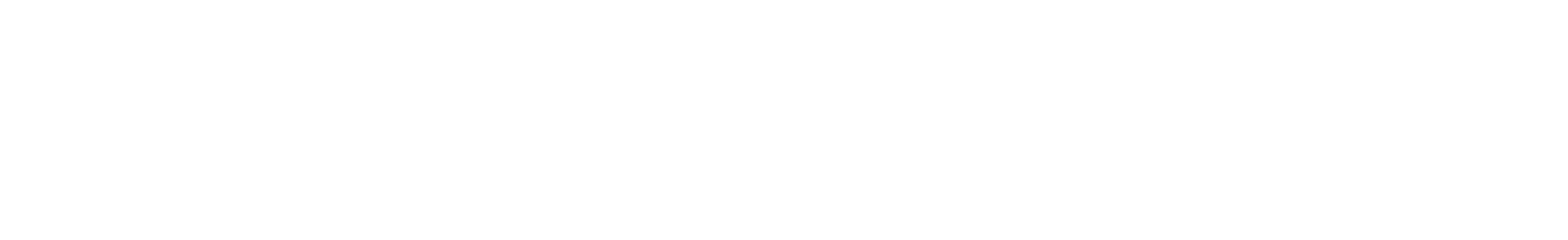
# Model space of a CAD drawing. Extents: x 1815904 to 1900213, y -29904 to -15054.
# Tile 11 of 11: x 1858747 to 1900213, y -27240 to -22276. Entities that reach past the tile are written whole.
import ezdxf

# ---------------------------------------------------------------- set-up
doc = ezdxf.new("R2010")
doc.units = 0
doc.header["$LTSCALE"] = 300
doc.layers.get('0').update_dxf_attribs({"linetype": 'CONTINUOUS'})
doc.layers.add('11 - opisy TXT2', color=4, linetype='CONTINUOUS')
doc.styles.add('ROMANS', font='romans.shx')
doc.styles.add('TXT2', font='simplex.shx', dxfattribs={"width": 0.8, "height": 120})

msp = doc.modelspace()

# ---------------------------------------------------------------- texts
at = {"lineweight": 30, "char_height": 250, "width": 963.543, "attachment_point": 1, "line_spacing_factor": 1.5, "style": 'ROMANS'}
for s, insert in [('\\A1;\\pi168.38;{\\W0.65;K-14}', (1835696.3, -26579.5)), ('\\A1;\\pi172.25;{\\W0.65;K-15}', (1856695.6, -26579.5))]:
    msp.add_mtext(s, dxfattribs=dict(at, insert=insert))
at = {"layer": '11 - opisy TXT2', "char_height": 120, "width": 4333.355, "attachment_point": 1, "style": 'TXT2'}
for insert in [(1831490.3, -22279.4), (1853128.6, -24180)]:
    msp.add_mtext('\\pi-360,l360,t360;{\\H1.5x;\\C2;UWAGI:\\P}1.^IRysunek rozpatrywać łącznie z projektem architektury, opisem technicznym konstrukcji oraz pozostałymi opracowaniami branżowymi.\\P2.^IBeton należy zagęszczać mechanicznie.\\P3.^IPręty rozdzielcze łączyć na zakład min.40cm.\\P4.^IOtulina zbrojenia 2.5cm.\\P5.^IPręty na zakładach układać mijankowo.', dxfattribs=dict(at, insert=insert))

doc.saveas('drawing.dxf')
